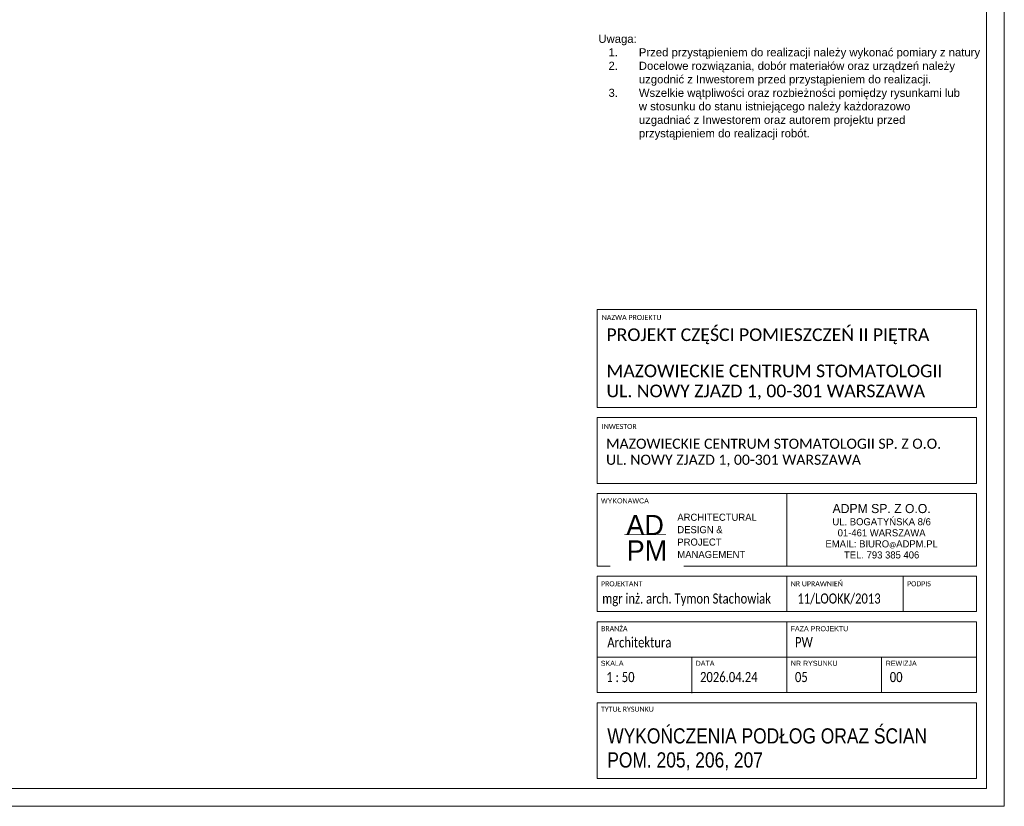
# Model space of a CAD drawing. Header units: centimetres. Extents: x 695802 to 711011, y 25963 to 44188.
# Tile 124 of 157: x 700680 to 701653, y 36277 to 37054. Entities that reach past the tile are written whole.
import ezdxf

# ---------------------------------------------------------------- set-up
doc = ezdxf.new("R2010")
doc.units = ezdxf.units.CM
doc.layers.get('0').update_dxf_attribs({"lineweight": 9})
doc.layers.add('Obrys powierzchni', color=50, linetype='Continuous', lineweight=9, plot=False)
doc.layers.add('S3_opisy', color=171, linetype='Continuous', lineweight=5)
doc.layers.add('S3_ramka', color=7, linetype='Continuous', lineweight=5)
doc.styles.add('Arial Narrow_4', font='ARIALN.TTF', dxfattribs={"height": 0.2})
doc.styles.add('Arial Narrow_5', font='ARIALN.TTF', dxfattribs={"height": 0.3})
doc.styles.add('Arial Narrow_7', font='ARIALN.TTF', dxfattribs={"height": 0.25})
doc.styles.add('Arial_4', font='arial.ttf', dxfattribs={"height": 0.1})
doc.styles.add('Arial_5', font='arial.ttf', dxfattribs={"height": 0.15})
doc.styles.get("Standard").update_dxf_attribs({"font": 'romans.shx'})

# ---------------------------------------------------------------- blocks, each defined once
blk = doc.blocks.new('zw$7FBA')
at = {"lineweight": 0, "ltscale": 1.6}
blk.add_line((-197.5, 291.4), (-197.5, 219.84), dxfattribs=at)
at = {"layer": 'S3_ramka'}
for p, q in [((-385, 376.4), (-385, 473.11)), ((-385, 473.11), (-10, 473.11)), ((-10, 376.4), (-10, 473.11)), ((-385, 376.4), (-10, 376.4)), ((-385, 301.4), (-385, 366.4)), ((-385, 366.4), (-10, 366.4)), ((-10, 301.4), (-10, 366.4)), ((-385, 301.4), (-10, 301.4)), ((-385, 291.4), (-10, 291.4)), ((-385, 219.84), (-385, 291.4)), ((-10, 219.84), (-10, 291.4)), ((-385, 219.84), (-10, 219.84)), ((-385, 174.84), (-385, 209.84)), ((-385, 209.84), (-10, 209.84)), ((-197.5, 174.84), (-197.5, 209.84)), ((-82.5, 174.84), (-82.5, 209.84)), ((-10, 174.84), (-10, 209.84)), ((-10, 174.84), (-385, 174.84)), ((-385, 164.84), (-385, 94.84)), ((-385, 164.84), (-10, 164.84)), ((-197.5, 164.84), (-197.5, 94.84)), ((-10, 164.84), (-10, 94.84)), ((-385, 129.84), (-10, 129.84)), ((-385, 94.84), (-10, 94.84)), ((-385, 84.84), (-385, 10)), ((-385, 84.84), (-10, 84.84)), ((-10, 84.84), (-10, 10)), ((-385, 10), (-10, 10))]:
    blk.add_line(p, q, dxfattribs=at)
for s, insert, char_height, width, attachment_point, line_spacing_factor, style in [('{\\A1;\\fCalibri Light|b0|i0|c238|p34;\\C7;MAZOWIECKIE CENTRUM STOMATOLOGII\\PUL. NOWY ZJAZD 1, 00-301 WARSZAWA}', (-375.67, 418.83), 12.5, 331.75, 1, 0.949189, 'Arial Narrow_7'), ('{\\A1;\\fCalibri Light|b0|i0|c238|p34;\\C7;MAZOWIECKIE CENTRUM STOMATOLOGII SP. Z O.O.\\PUL. NOWY ZJAZD 1, 00-301 WARSZAWA}', (-376.09, 345.65), 10, 380.0786, 1, 0.949189, 'Arial Narrow_4'), ('\\pxqc,t7.937503,15.874997,23.8125,31.750003,39.687497,47.625,55.562504,63.499997,71.4375,79.375003,87.312497,95.25,103.187503,111.124997,119.0625,127.000003,134.937497,142.875,150.812503,158.749997,166.6875,174.625003,182.562497,190.5,198.437503,206.374997,214.3125,222.250004,230.187497,238.125,246.062503,253.999997;{\\fTw Cen MT|b0|i0|c238|p34;\\H1.125x;ADPM SP. Z O.O.\\P\\H0.777778x;UL. BOGATYŃSKA 8/6 \\P01-461 WARSZAWA\\PEMAIL: BIURO\\H0.714286x;@\\H1.4x;ADPM.PL\\PTEL. 793 385 406}', (-103.75, 254.17), 8, 187.5, 5, 0.936439, 'Arial_5'), ('\\pxsm1.05,qc;{\\fTw Cen MT|b0|i0|c238|p34;AD}', (-337.51, 260.36), 20, 52.5066, 5, 0.936439, 'Arial_5'), ('\\pxql;{\\A1;\\fCalibri Light|b0|i0|c238|p34;\\W0.8;\\C7;11/LOOKK/2013}', (-186.96, 192.75), 10, 123.7234, 1, 0.949189, 'Arial Narrow_4')]:
    blk.add_mtext(s, dxfattribs=dict(at, insert=insert, char_height=char_height, width=width, attachment_point=attachment_point, line_spacing_factor=line_spacing_factor, style=style))
at = {"layer": 'S3_ramka', "char_height": 5, "attachment_point": 1, "style": 'Arial_4', "bg_fill": 3, "box_fill_scale": 1.25, "bg_fill_color": 256, "bg_fill_true_color": 13158600, "bg_fill_transparency": 0}
for s, insert, width, line_spacing_factor in [('\\pxt12.7,25.4,38.1,50.8,63.5,76.2,88.9,101.6,114.3,127,139.7,152.4,165.1,177.8,190.5,203.2,215.9,228.6,241.3,254,266.7,279.4,292.1,304.8,317.5,330.2,342.9,355.6,368.3,381,393.7,406.4;{\\fCalibri|b0|i0|c238|p34;NAZWA PROJEKTU}', (-380.35, 467.89), 95.6, 0.936439), ('\\pxt12.7,25.4,38.1,50.8,63.5,76.2,88.9,101.6,114.3,127,139.7,152.4,165.1,177.8,190.5,203.2,215.9,228.6,241.3,254,266.7,279.4,292.1,304.8,317.5,330.2,342.9,355.6,368.3,381,393.7,406.4;{\\fCalibri|b0|i0|c238|p34;INWESTOR }', (-380.35, 360.19), 98.25, 0.936439), ('{\\fCalibri|b0|i0|c238|p34;}WYKONAWCA', (-381.1, 286.73), 98.25, 0.936439), ('\\pxt12.7,25.4,38.1,50.8,63.5,76.2,88.9,101.6,114.3,127,139.7,152.4,165.1,177.8,190.5,203.2,215.9,228.6,241.3,254,266.7,279.4,292.1,304.8,317.5,330.2,342.9,355.6,368.3,381,393.7,406.4;{\\fCalibri|b0|i0|c238|p34;PROJEKTANT}', (-381.1, 204.81), 94.25, 0.936439), ('\\pxt12.7,25.4,38.1,50.8,63.5,76.2,88.9,101.6,114.3,127,139.7,152.4,165.1,177.8,190.5,203.2,215.9,228.6,241.3,254,266.7,279.4,292.1,304.8,317.5,330.2,342.9,355.6,368.3,381,393.7,406.4;{\\fCalibri|b0|i0|c238|p34;NR UPRAWNIEŃ}', (-193.6, 204.81), 94.25, 0.936439), ('\\pxt12.7,25.4,38.1,50.8,63.5,76.2,88.9,101.6,114.3,127,139.7,152.4,165.1,177.8,190.5,203.2,215.9,228.6,241.3,254,266.7,279.4,292.1,304.8,317.5,330.2,342.9,355.6,368.3,381,393.7,406.4;{\\fCalibri|b0|i0|c238|p34;PODPIS}', (-78.6, 204.81), 55.45, 0.936439), ('\\pxt1.25,2.5,3.75,5,6.25,7.5,8.75,10,11.25,12.5,13.75,15,16.25,17.5,18.75,20,21.25,22.5,23.75,25,26.25,27.5,28.75,30,31.25,32.5,33.75,35,36.25,37.5,38.75,40;{\\fCalibri|b0|i0|c238|p34;BRANŻA}', (-381.03, 160.44), 94.25, 0.949189), ('\\pxt1.25,2.5,3.75,5,6.25,7.5,8.75,10,11.25,12.5,13.75,15,16.25,17.5,18.75,20,21.25,22.5,23.75,25,26.25,27.5,28.75,30,31.25,32.5,33.75,35,36.25,37.5,38.75,40;{FAZA PROJEKTU}', (-193.68, 160.44), 94.25, 0.949189), ('\\pxt1.25,2.5,3.75,5,6.25,7.5,8.75,10,11.25,12.5,13.75,15,16.25,17.5,18.75,20,21.25,22.5,23.75,25,26.25,27.5,28.75,30,31.25,32.5,33.75,35,36.25,37.5,38.75,40;{SKALA}', (-381.29, 126.26), 94.25, 0.949189), ('\\pxt1.25,2.5,3.75,5,6.25,7.5,8.75,10,11.25,12.5,13.75,15,16.25,17.5,18.75,20,21.25,22.5,23.75,25,26.25,27.5,28.75,30,31.25,32.5,33.75,35,36.25,37.5,38.75,40;NR RYSUNKU', (-193.47, 126.26), 94.25, 0.949189), ('\\pxt1.25,2.5,3.75,5,6.25,7.5,8.75,10,11.25,12.5,13.75,15,16.25,17.5,18.75,20,21.25,22.5,23.75,25,26.25,27.5,28.75,30,31.25,32.5,33.75,35,36.25,37.5,38.75,40;{\\fCalibri|b0|i0|c238|p34;TYTUŁ RYSUNKU }', (-381.1, 80.91), 94.25, 0.949189)]:
    blk.add_mtext(s, dxfattribs=dict(at, insert=insert, width=width, line_spacing_factor=line_spacing_factor))
at = {"layer": 'S3_ramka', "insert": (-335.68, 235.21), "char_height": 20, "width": 52.5066, "attachment_point": 5, "line_spacing_factor": 0.936439, "style": 'Arial_5', "bg_fill": 2}
blk.add_mtext('{\\fTw Cen MT|b0|i0|c238|p34;PM}', dxfattribs=at)
at = {"lineweight": 0, "ltscale": 1.6, "const_width": 0.7}
blk.add_lwpolyline([(-357.95, 251.09), (-316.73, 251.09)], dxfattribs=at)
at = {"layer": 'S3_ramka'}
for p, q in [((-291.25, 129.84), (-291.25, 94.34)), ((-103.75, 129.84), (-103.75, 94.84))]:
    blk.add_line(p, q, dxfattribs=at)
for s, insert, char_height, width, attachment_point, line_spacing_factor, style in [('\\pxql;{\\fCalibri Light|b0|i0|c238|p34;PROJEKT CZĘŚCI POMIESZCZEŃ II PIĘTRA}', (-375.67, 454.57), 12.5, 352.9, 1, 0.949189, 'Arial Narrow_7'), ('\\pxsm1.05,ql;{\\fTw Cen MT|b0|i0|c238|p34;ARCHITECTURAL\\PDESIGN &\\PPROJECT\\PMANAGEMENT}', (-233.65, 249.6), 7, 143.9651, 5, 0.936439, 'Arial_5'), ('\\pxql;{\\A1;\\fCalibri Light|b0|i0|c238|p34;\\W0.8;\\C7;mgr inż. arch. Tymon Stachowiak}', (-379.86, 192.75), 10, 199.3828, 1, 0.949189, 'Arial Narrow_4'), ('\\pxt6.35,12.7,19.05,25.4,31.75,38.1,44.45,50.8,57.15,63.5,69.85,76.2,82.55,88.9,95.25,101.6,107.95,114.3,120.65,127,133.35,139.7,146.05,152.4,158.75,165.1,171.45,177.8,184.15,190.5,196.85,203.2;{\\fCalibri|b0|i0|c238|p34;\\W0.8;Architektura}', (-374.85, 149.41), 10, 141.9, 1, 0.949189, 'Arial Narrow_4')]:
    blk.add_mtext(s, dxfattribs=dict(at, insert=insert, char_height=char_height, width=width, attachment_point=attachment_point, line_spacing_factor=line_spacing_factor, style=style))
at = {"layer": 'S3_ramka', "char_height": 5, "attachment_point": 1, "line_spacing_factor": 0.949189, "style": 'Arial_4', "bg_fill": 3, "box_fill_scale": 1.25, "bg_fill_color": 256, "bg_fill_true_color": 13158600, "bg_fill_transparency": 0}
for s, insert, width in [('\\pxt1.25,2.5,3.75,5,6.25,7.5,8.75,10,11.25,12.5,13.75,15,16.25,17.5,18.75,20,21.25,22.5,23.75,25,26.25,27.5,28.75,30,31.25,32.5,33.75,35,36.25,37.5,38.75,40;DATA', (-287.54, 126.26), 56.7746), ('\\pxt1.25,2.5,3.75,5,6.25,7.5,8.75,10,11.25,12.5,13.75,15,16.25,17.5,18.75,20,21.25,22.5,23.75,25,26.25,27.5,28.75,30,31.25,32.5,33.75,35,36.25,37.5,38.75,40;REWIZJA', (-99.72, 126.26), 64.4403)]:
    blk.add_mtext(s, dxfattribs=dict(at, insert=insert, width=width))

msp = doc.modelspace()

# ---------------------------------------------------------------- linework, layer by layer
at = {"layer": 'Obrys powierzchni', "ltscale": 1.6}
for points in [[(699552.62, 37762.32), (701652.62, 37762.32), (701652.62, 36277.32), (699552.62, 36277.32)], [(699570.12, 37744.82), (701635.12, 37744.82), (701635.12, 36294.82), (699570.12, 36294.82)]]:
    msp.add_lwpolyline(points, close=True, dxfattribs=at)

# ---------------------------------------------------------------- texts
at = {"layer": 'S3_opisy', "ltscale": 1.6, "insert": (701251.46, 37039.46), "char_height": 10, "width": 361.0233, "attachment_point": 1}
msp.add_mtext('\\pxql;{\\A1;\\fArial|b0|i0|c238|p34;\\H0.8x;Uwaga:\\P\\pi-3,l4,t4;1.^IPrzed przystąpieniem do realizacji należy wykonać pomiary z natury \\P2.^IDocelowe rozwiązania, dobór materiałów oraz urządzeń należy uzgodnić z Inwestorem przed przystąpieniem do realizacji.\\P3.^IWszelkie wątpliwości oraz rozbieżności pomiędzy rysunkami lub w stosunku do stanu istniejącego należy każdorazowo uzgadniać z Inwestorem oraz autorem projektu przed przystąpieniem do realizacji robót.}', dxfattribs=at)
at = {"layer": 'S3_ramka', "insert": (701260.27, 36333.6), "char_height": 15, "width": 343.65, "attachment_point": 4, "line_spacing_factor": 0.949189, "style": 'Arial Narrow_5'}
msp.add_mtext('\\pxt4.23333,8.46667,12.7,16.93333,21.16667,25.4,29.63333,33.86667,38.1,42.33333,46.56667,50.8,55.03333,59.26667,63.5,67.73333,71.96667,76.2,80.43333,84.66667,88.9,93.13333,97.36667,101.6,105.83333,110.06667,114.3,118.53333,122.76667,127,131.23333,135.46667;WYKOŃCZENIA PODŁOG ORAZ ŚCIAN\\PPOM. {\\fArial Narrow|b0|i0|c1|p34;205, 206, 207}', dxfattribs=at)

# ---------------------------------------------------------------- next in the draw order: texts
at = {"layer": 'S3_ramka', "char_height": 10, "line_spacing_factor": 0.949189, "style": 'Arial Narrow_4', "bg_fill": 2}
for s, insert, width, attachment_point in [('\\pxt6.35,12.7,19.05,25.4,31.75,38.1,44.45,50.8,57.15,63.5,69.85,76.2,82.55,88.9,95.25,101.6,107.95,114.3,120.65,127,133.35,139.7,146.05,152.4,158.75,165.1,171.45,177.8,184.15,190.5,196.85,203.2;{\\fCalibri|b0|i0|c238|p34;\\W0.8;PW}', (701445.79, 36444.46), 141.9, 1), ('\\pxql,t6.35,12.7,19.05,25.4,31.75,38.1,44.45,50.8,57.15,63.5,69.85,76.2,82.55,88.9,95.25,101.6,107.95,114.3,120.65,127,133.35,139.7,146.05,152.4,158.75,165.1,171.45,177.8,184.15,190.5,196.85,203.2;{\\fCalibri|b0|i0|c238|p34;\\W0.8; 1 : 50}', (701301.77, 36410.01), 90.65, 2)]:
    msp.add_mtext(s, dxfattribs=dict(at, insert=insert, width=width, attachment_point=attachment_point))

# ---------------------------------------------------------------- next in the draw order: texts
at = {"layer": 'S3_ramka', "insert": (701397.26, 36410.01), "char_height": 10, "width": 90.65, "attachment_point": 2, "line_spacing_factor": 0.949189, "style": 'Arial Narrow_4'}
msp.add_mtext('\\pxql,t6.35,12.7,19.05,25.4,31.75,38.1,44.45,50.8,57.15,63.5,69.85,76.2,82.55,88.9,95.25,101.6,107.95,114.3,120.65,127,133.35,139.7,146.05,152.4,158.75,165.1,171.45,177.8,184.15,190.5,196.85,203.2;{\\fCalibri|b0|i0|c238|p34;\\W0.8;2026.04.24}', dxfattribs=at)

# ---------------------------------------------------------------- next in the draw order: block references
at = {"ltscale": 1.6}
msp.add_blockref('zw$7FBA', (701635.12, 36294.82), dxfattribs=at)

# ---------------------------------------------------------------- next in the draw order: texts
at = {"layer": 'S3_ramka', "char_height": 10, "width": 90.65, "attachment_point": 2, "line_spacing_factor": 0.949189, "style": 'Arial Narrow_4'}
for s, insert in [('\\pxql,t6.35,12.7,19.05,25.4,31.75,38.1,44.45,50.8,57.15,63.5,69.85,76.2,82.55,88.9,95.25,101.6,107.95,114.3,120.65,127,133.35,139.7,146.05,152.4,158.75,165.1,171.45,177.8,184.15,190.5,196.85,203.2;{\\fCalibri|b0|i0|c238|p34;\\W0.8;05}', (701491.01, 36410.01)), ('\\pxql,t6.35,12.7,19.05,25.4,31.75,38.1,44.45,50.8,57.15,63.5,69.85,76.2,82.55,88.9,95.25,101.6,107.95,114.3,120.65,127,133.35,139.7,146.05,152.4,158.75,165.1,171.45,177.8,184.15,190.5,196.85,203.2;{\\fCalibri|b0|i0|c238|p34;\\W0.8;00}', (701584.76, 36410.01))]:
    msp.add_mtext(s, dxfattribs=dict(at, insert=insert))

doc.saveas('drawing.dxf')
